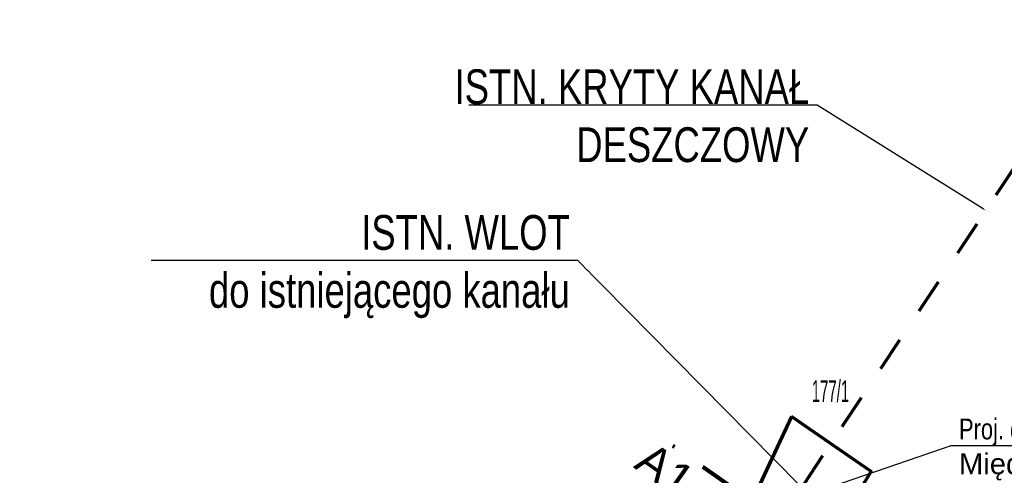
# Model space of a CAD drawing. Header units: metres. Extents: x 6593984 to 6594180, y 5883628 to 5883927.
# Tile 11 of 13: x 6594006 to 6594063, y 5883794 to 5883820. Entities that reach past the tile are written whole.
import ezdxf
from ezdxf import colors
from ezdxf.entities.mleader import LeaderData, LeaderLine
from ezdxf.math import Vec2, Vec3

# ---------------------------------------------------------------- set-up
doc = ezdxf.new("R2010")
doc.units = ezdxf.units.M
doc.header["$MEASUREMENT"] = 0
for name, pattern in [('DGN Style 4', [3.592127, 1.794941, -0.897471, 0.002244, -0.897471]), ('K2_P2', [8, 2, -2, 2, -2]), ('K3_P2_Kro', [7, 3, -2, 0, -2]), ('K5_P3', [16, 5, -3, 5, -3])]:
    doc.linetypes.add(name, pattern=pattern)
for name, color, linetype, lineweight in [('1', 7, 'CONTINUOUS', 0), ('GRANICA Z DECYZJI', 6, 'K5_P3', 53), ('ist kryty kanał', 22, 'K2_P2', 70), ('przekroje osnaczenia', 6, 'CONTINUOUS', 100), ('wymiary do planu pom', 6, 'CONTINUOUS', 35)]:
    doc.layers.add(name, color=color, linetype=linetype, lineweight=lineweight)
doc.layers.add('PRG_Granica', color=7, linetype='CONTINUOUS', lineweight=18, true_color=0x0a0909)
doc.styles.get("Standard").update_dxf_attribs({"font": 'arial.ttf', "width": 0.75})
doc.styles.add('Style-Arial', font='arial.ttf')

msp = doc.modelspace()

# ---------------------------------------------------------------- linework, layer by layer
at = {"layer": '1', "color": 7, "linetype": 'DGN Style 4', "lineweight": 0}
msp.add_line((6594097.561, 5883843.932), (6594050.246, 5883779.774), dxfattribs=at)
msp.add_arc((6594251.968, 5883682.64), 220, 143.59211, 164.98434, dxfattribs=at)
at = {"layer": 'ist kryty kanał'}
msp.add_lwpolyline([(6594050.989, 5883793.673), (6594064.01, 5883813.275), (6594073.525, 5883827.26), (6594088.42, 5883845.79)], dxfattribs=at)
at = {"layer": 'wymiary do planu pom', "color": 11, "lineweight": 70}
msp.add_lwpolyline([(6594050.282, 5883797.576), (6594045.996, 5883788.361), (6594038.799, 5883784.212), (6594036.925, 5883778.467), (6594033.031, 5883766.165), (6594029.388, 5883754.61), (6594025.999, 5883744.053), (6594016.584, 5883705.104), (6594013.796, 5883693.475), (6594012.121, 5883686.358), (6594012.121, 5883686.358), (6594007.975, 5883665.012), (6594007.882, 5883653.141), (6594013.467, 5883652.305), (6594017.293, 5883673.893), (6594021.254, 5883693.564), (6594029.804, 5883732.657), (6594037.616, 5883758.925), (6594038.943, 5883763.136), (6594044.611, 5883777.581), (6594054.873, 5883794.412), (6594050.282, 5883797.576)], dxfattribs=at)

# ---------------------------------------------------------------- next in the draw order: texts
at = {"layer": 'PRG_Granica', "color": 96, "lineweight": 25, "true_color": 0x008000, "insert": (6594051.453, 5883798.407), "char_height": 1.25, "attachment_point": 7, "line_spacing_factor": 0.9, "bg_fill": 3, "box_fill_scale": 1, "bg_fill_color": 0, "bg_fill_transparency": 0}
msp.add_mtext('\\W0.6563x;177/1', dxfattribs=at)

# ---------------------------------------------------------------- next in the draw order: leaders
at = {"layer": 'ist kryty kanał', "lineweight": 30}
ml = msp.add_multileader_mtext('Standard', dxfattribs=at)
ml.set_content('ISTN. KRYTY KANAŁ\\PDESZCZOWY')
ml.set_leader_properties(linetype='CONTINUOUS')
ml.build(insert=Vec2(0, 0))
ml.multileader.update_dxf_attribs({"text_right_attachment_type": 6, "dogleg_length": 0.36, "arrow_head_size": 0.18})
ctx = ml.context
ctx.base_point, ctx.char_height, ctx.arrow_head_size, ctx.landing_gap_size, ctx.plane_origin = Vec3(6594031.109, 5883816.52), 2, 0.18, 0.09, Vec3(6594061.459, 5883809.434)
ctx.right_attachment, ctx.text_align_type = 6, 2
notes = []
notes.append((ctx, [(0, (1, 1, 0), (6594051.757, 5883815.486), (-1, 0), 0.36, [(0, [(6594061.459, 5883809.434)], 0, [])])]))
ctx.mtext.insert, ctx.mtext.alignment, ctx.mtext.flow_direction = Vec3(6594051.307, 5883817.555), 3, 5
ctx.mtext.has_bg_fill, ctx.mtext.bg_color, ctx.mtext.bg_scale_factor, ctx.mtext.bg_transparency, ctx.mtext.use_window_bg_color = 1, -1027028792, 1.5, 0, 1
for ctx, leaders in notes:
    for number, flags, end, landing, length, lines in leaders:
        leader = LeaderData()
        leader.index, (leader.has_last_leader_line, leader.has_dogleg_vector, leader.attachment_direction) = number, flags
        leader.last_leader_point, leader.dogleg_vector, leader.dogleg_length = Vec3(end), Vec3(landing), length
        for number, points, colour, breaks in lines:
            line = LeaderLine()
            line.index, line.vertices, line.color, line.breaks = number, Vec3.list(points), colors.encode_raw_color(colour), breaks
            leader.lines.append(line)
        ctx.leaders.append(leader)

# ---------------------------------------------------------------- next in the draw order: leaders
ml = msp.add_multileader_mtext('Standard', dxfattribs=at)
ml.set_content('ISTN. WLOT\\Pdo istniejącego kanału')
ml.set_leader_properties(linetype='CONTINUOUS')
ml.build(insert=Vec2(0, 0))
ml.multileader.update_dxf_attribs({"text_right_attachment_type": 6, "dogleg_length": 0.36, "arrow_head_size": 0.18})
ctx = ml.context
ctx.base_point, ctx.char_height, ctx.arrow_head_size, ctx.landing_gap_size, ctx.plane_origin = Vec3(6594016.952, 5883807.862), 2, 0.18, 0.09, Vec3(6594096.515, 5883799.311)
ctx.right_attachment, ctx.text_align_type = 6, 2
notes = []
notes.append((ctx, [(0, (1, 1, 0), (6594038.007, 5883806.55), (-1, 0), 0.36, [(0, [(6594050.859, 5883793.533)], 0, [])])]))
ctx.mtext.insert, ctx.mtext.alignment, ctx.mtext.flow_direction = Vec3(6594037.557, 5883809.174), 3, 5
ctx.mtext.has_bg_fill, ctx.mtext.bg_color, ctx.mtext.bg_scale_factor, ctx.mtext.bg_transparency, ctx.mtext.use_window_bg_color = 1, -1027028792, 1.5, 0, 1
for ctx, leaders in notes:
    for number, flags, end, landing, length, lines in leaders:
        leader = LeaderData()
        leader.index, (leader.has_last_leader_line, leader.has_dogleg_vector, leader.attachment_direction) = number, flags
        leader.last_leader_point, leader.dogleg_vector, leader.dogleg_length = Vec3(end), Vec3(landing), length
        for number, points, colour, breaks in lines:
            line = LeaderLine()
            line.index, line.vertices, line.color, line.breaks = number, Vec3.list(points), colors.encode_raw_color(colour), breaks
            leader.lines.append(line)
        ctx.leaders.append(leader)

# ---------------------------------------------------------------- next in the draw order: linework, layer by layer
at = {"layer": 'GRANICA Z DECYZJI', "lineweight": 70}
msp.add_lwpolyline([(6594050.282, 5883797.576), (6594045.996, 5883788.361), (6594038.799, 5883784.212), (6594036.925, 5883778.467), (6594033.031, 5883766.165), (6594029.388, 5883754.61), (6594025.999, 5883744.053), (6594016.584, 5883705.104), (6594013.796, 5883693.475), (6594012.121, 5883686.358), (6594012.121, 5883686.358), (6594007.975, 5883665.012), (6594007.882, 5883653.141), (6594013.467, 5883652.305), (6594017.293, 5883673.893), (6594021.254, 5883693.564), (6594029.804, 5883732.657), (6594037.616, 5883758.925), (6594038.943, 5883763.136), (6594044.611, 5883777.581), (6594054.873, 5883794.412), (6594050.282, 5883797.576)], dxfattribs=at)
at = {"layer": 'przekroje osnaczenia', "linetype": 'K3_P2_Kro'}
msp.add_line((6594047.646, 5883792.962), (6594041.929, 5883797), dxfattribs=at)

# ---------------------------------------------------------------- next in the draw order: texts
at = {"layer": 'przekroje osnaczenia', "insert": (6594042.258, 5883796.23), "char_height": 1.8986, "width": 2.38291, "attachment_point": 1, "rotation": 324.7673, "style": 'Style-Arial'}
msp.add_mtext('A1', dxfattribs=at)

# ---------------------------------------------------------------- next in the draw order: leaders
at = {"layer": 'ist kryty kanał', "lineweight": 30}
ml = msp.add_multileader_mtext('Standard', dxfattribs=at)
ml.set_content('Proj. dno rowu po przebudowie.\\P{\\W1;\\C256;Między przekrojem A2-A2 a wlotem do istniejącego\\Pkanału krytego dno oraz skarpy przebudowywanego rowu\\Pumocnić płytami ażurowymi o wym. 60x40x8cm}')
ml.set_leader_properties(linetype='CONTINUOUS')
ml.build(insert=Vec2(0, 0))
ml.multileader.update_dxf_attribs({"text_left_attachment_type": 6, "text_right_attachment_type": 6, "dogleg_length": 0.36, "arrow_head_size": 0.18})
ctx = ml.context
ctx.base_point, ctx.char_height, ctx.arrow_head_size, ctx.landing_gap_size, ctx.plane_origin = Vec3(6594059.823, 5883795.914), 1.2, 0.18, 0.09, Vec3(6593992.717, 5883798.931)
ctx.left_attachment, ctx.right_attachment = 6, 6
notes = []
notes.append((ctx, [(0, (1, 1, 0), (6594059.463, 5883795.914), (1, 0), 0.36, [(0, [(6594049.678, 5883792.56)], 0, [])])]))
ctx.mtext.insert, ctx.mtext.flow_direction = Vec3(6594059.913, 5883797.467), 5
ctx.mtext.has_bg_fill, ctx.mtext.bg_color, ctx.mtext.bg_scale_factor, ctx.mtext.bg_transparency, ctx.mtext.use_window_bg_color = 1, -1027028792, 1.5, 0, 1
for ctx, leaders in notes:
    for number, flags, end, landing, length, lines in leaders:
        leader = LeaderData()
        leader.index, (leader.has_last_leader_line, leader.has_dogleg_vector, leader.attachment_direction) = number, flags
        leader.last_leader_point, leader.dogleg_vector, leader.dogleg_length = Vec3(end), Vec3(landing), length
        for number, points, colour, breaks in lines:
            line = LeaderLine()
            line.index, line.vertices, line.color, line.breaks = number, Vec3.list(points), colors.encode_raw_color(colour), breaks
            leader.lines.append(line)
        ctx.leaders.append(leader)

doc.saveas('drawing.dxf')
